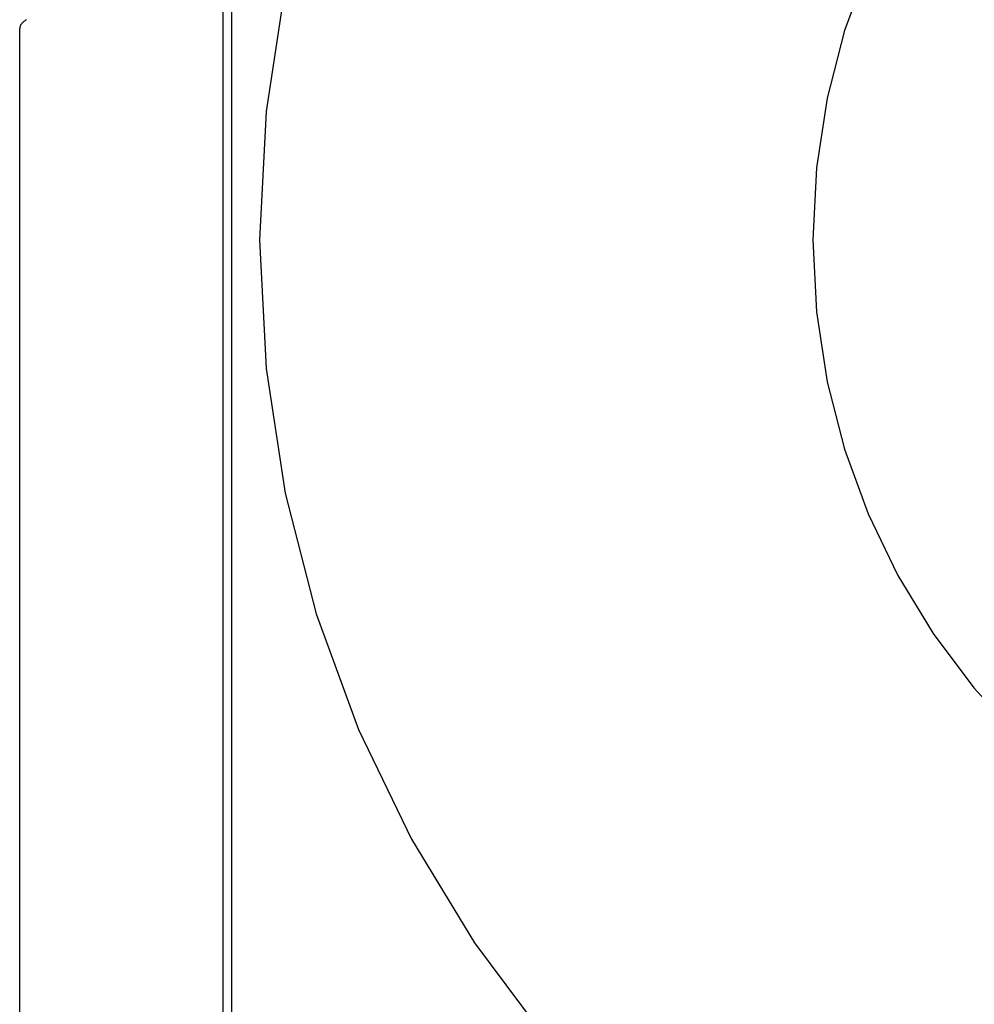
# Model space of a CAD drawing. Header units: inches. Extents: x 0 to 283, y 0 to 183.
# Tile 19 of 82: x 87.123 to 87.313, y 96.181 to 96.376. Entities that reach past the tile are written whole.
import ezdxf

# ---------------------------------------------------------------- set-up
doc = ezdxf.new("R2010")
doc.units = ezdxf.units.IN
doc.header["$LTSCALE"] = 15.583333
doc.header["$MEASUREMENT"] = 0
doc.linetypes.add('HIDDEN', pattern=[0.2, 0.1, -0.1])
doc.layers.add('DEFAULT_2', color=8, linetype='HIDDEN')

msp = doc.modelspace()

# ---------------------------------------------------------------- linework, layer by layer
at = {"layer": 'DEFAULT_2', "color": 8, "linetype": 'HIDDEN'}
for p, q in [((87.16385, 96.00306), (87.16385, 96.37806)), ((87.16556, 96.00306), (87.16556, 96.37806)), ((87.12338, 96.00649), (87.12338, 96.37463))]:
    msp.add_line(p, q, dxfattribs=at)
msp.add_lwpolyline([(87.12474, 96.37636), (87.12459, 96.37627), (87.12445, 96.37617), (87.12431, 96.37607), (87.12418, 96.37597), (87.12406, 96.37586), (87.12394, 96.37575), (87.12383, 96.37563), (87.12373, 96.37551), (87.12363, 96.37537), (87.12354, 96.37522), (87.12346, 96.37505), (87.12341, 96.37485), (87.12338, 96.37463)], dxfattribs=at)
for radius in [0.25, 0.14]:
    msp.add_arc((87.42107, 96.33256), radius, 90, 270, dxfattribs=at)

doc.saveas('drawing.dxf')
